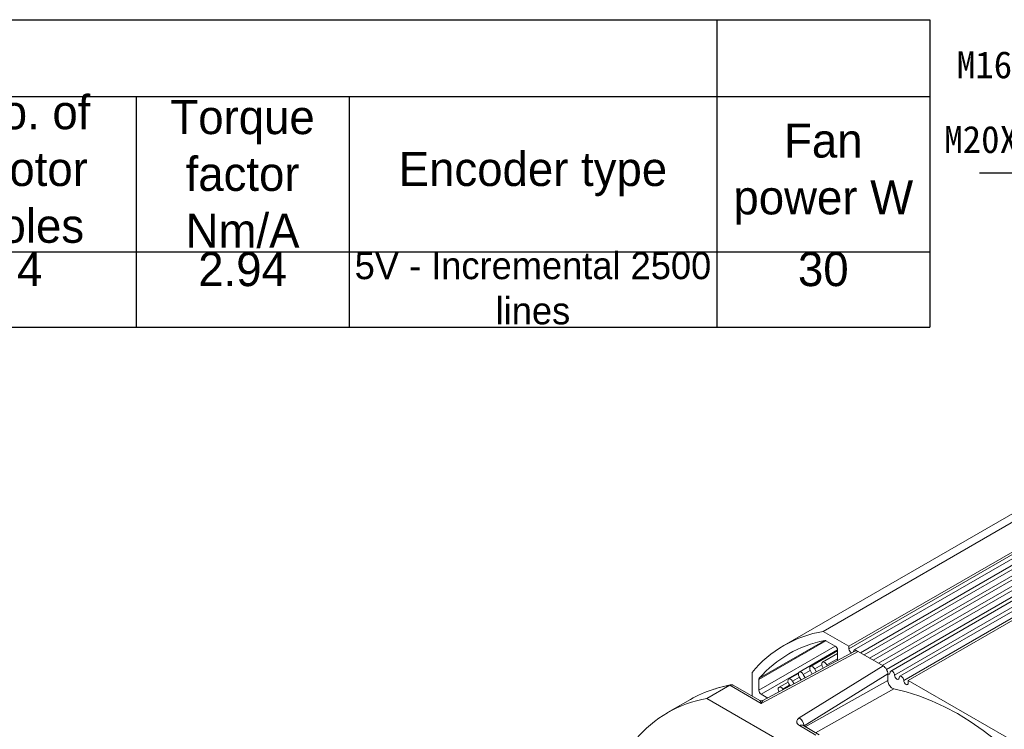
# Model space of a CAD drawing. Header units: inches. Extents: x -145 to 8431, y -8689 to -4411.
# Tile 7 of 14: x 1648 to 1903, y -8363 to -8180. Entities that reach past the tile are written whole.
import ezdxf

# ---------------------------------------------------------------- set-up
doc = ezdxf.new("R2010")
doc.units = ezdxf.units.IN
doc.header["$MEASUREMENT"] = 0
doc.layers.add('尺寸线', color=7, linetype='Continuous')

# ---------------------------------------------------------------- blocks, each defined once
blk = doc.blocks.new('*T74')
at = {"color": 0, "lineweight": -2}
for p, q in [((0, 0), (55, 0)), ((0, 0), (0, -19.8)), ((55, 0), (121, 0)), ((121, 0), (176, 0)), ((176, 0), (253, 0)), ((253, 0), (308, 0)), ((308, 0), (363, 0)), ((363, 0), (418, 0)), ((418, 0), (484, 0)), ((484, 0), (539, 0)), ((539, 0), (605, 0)), ((605, 0), (660, 0)), ((660, 0), (715, 0)), ((715, 0), (770, 0)), ((770, 0), (865, 0)), ((865, 0), (920, 0)), ((865, 0), (865, -19.8)), ((920, 0), (920, -19.8)), ((0, -19.8), (55, -19.8)), ((0, -19.8), (0, -37.61)), ((55, -19.8), (121, -19.8)), ((121, -19.8), (176, -19.8)), ((121, -19.8), (121, -37.61)), ((176, -19.8), (253, -19.8)), ((253, -19.8), (308, -19.8)), ((253, -19.8), (253, -37.61)), ((308, -19.8), (363, -19.8)), ((308, -19.8), (308, -37.61)), ((363, -19.8), (418, -19.8)), ((363, -19.8), (363, -37.61)), ((418, -19.8), (484, -19.8)), ((484, -19.8), (539, -19.8)), ((484, -19.8), (484, -37.61)), ((539, -19.8), (605, -19.8)), ((605, -19.8), (660, -19.8)), ((605, -19.8), (605, -37.61)), ((660, -19.8), (715, -19.8)), ((660, -19.8), (660, -37.61)), ((715, -19.8), (770, -19.8)), ((715, -19.8), (715, -37.61)), ((770, -19.8), (865, -19.8)), ((770, -19.8), (770, -37.61)), ((865, -19.8), (920, -19.8)), ((865, -19.8), (865, -37.61)), ((920, -19.8), (920, -37.61)), ((0, -37.61), (55, -37.61)), ((0, -37.61), (0, -59.97)), ((55, -37.61), (121, -37.61)), ((55, -37.61), (55, -59.97)), ((121, -37.61), (176, -37.61)), ((121, -37.61), (121, -59.97)), ((176, -37.61), (253, -37.61)), ((176, -37.61), (176, -59.97)), ((253, -37.61), (253, -59.97)), ((308, -37.61), (308, -59.97)), ((363, -37.61), (418, -37.61)), ((363, -37.61), (363, -59.97)), ((418, -37.61), (484, -37.61)), ((418, -37.61), (418, -59.97)), ((484, -37.61), (539, -37.61)), ((484, -37.61), (484, -59.97)), ((539, -37.61), (605, -37.61)), ((539, -37.61), (539, -59.97)), ((605, -37.61), (605, -59.97)), ((660, -37.61), (660, -59.97)), ((715, -37.61), (715, -59.97)), ((770, -37.61), (770, -59.97)), ((865, -37.61), (865, -59.97)), ((920, -37.61), (920, -59.97)), ((0, -59.97), (55, -59.97)), ((0, -59.97), (0, -79.4)), ((55, -59.97), (121, -59.97)), ((55, -59.97), (55, -79.4)), ((121, -59.97), (176, -59.97)), ((121, -59.97), (121, -79.4)), ((176, -59.97), (253, -59.97)), ((176, -59.97), (176, -79.4)), ((253, -59.97), (308, -59.97)), ((253, -59.97), (253, -79.4)), ((308, -59.97), (363, -59.97)), ((308, -59.97), (308, -79.4)), ((363, -59.97), (418, -59.97)), ((363, -59.97), (363, -79.4)), ((418, -59.97), (484, -59.97)), ((418, -59.97), (418, -79.4)), ((484, -59.97), (539, -59.97)), ((484, -59.97), (484, -79.4)), ((539, -59.97), (605, -59.97)), ((539, -59.97), (539, -79.4)), ((605, -59.97), (660, -59.97)), ((605, -59.97), (605, -79.4)), ((660, -59.97), (715, -59.97)), ((660, -59.97), (660, -79.4)), ((715, -59.97), (770, -59.97)), ((715, -59.97), (715, -79.4)), ((770, -59.97), (865, -59.97)), ((770, -59.97), (770, -79.4)), ((865, -59.97), (920, -59.97)), ((865, -59.97), (865, -79.4)), ((920, -59.97), (920, -79.4)), ((0, -79.4), (55, -79.4)), ((55, -79.4), (121, -79.4)), ((121, -79.4), (176, -79.4)), ((176, -79.4), (253, -79.4)), ((253, -79.4), (308, -79.4)), ((308, -79.4), (363, -79.4)), ((363, -79.4), (418, -79.4)), ((418, -79.4), (484, -79.4)), ((484, -79.4), (539, -79.4)), ((539, -79.4), (605, -79.4)), ((605, -79.4), (660, -79.4)), ((660, -79.4), (715, -79.4)), ((715, -79.4), (770, -79.4)), ((770, -79.4), (865, -79.4)), ((865, -79.4), (920, -79.4))]:
    blk.add_line(p, q, dxfattribs=at)
at = {"color": 0}
for s, insert, char_height, width, attachment_point in [('Motor specifications', (432.5, -9.9), 8.8, 864.88, 5), ('No. of motor poles', (687.5, -39.89), 8.8, 54.88, 5), ('Torque factor Nm/A', (742.5, -39.89), 8.8, 54.88, 5), ('Speed rpm', (187, -28.7), 8.8, 131.88, 5), ('Power KW', (60.5, -28.7), 8.8, 120.88, 5), ('Current A', (423.5, -28.7), 8.8, 120.88, 5), ('Torque N.m', (544.5, -28.7), 8.8, 120.88, 5), ('Inertia Kg.m²', (632.5, -39.89), 8.8, 54.88, 5), ('Fan power W', (892.5, -39.89), 8.8, 54.88, 5), ('{\\H0.9091x;Frequency} Hz', (280.5, -39.89), 8.8, 54.88, 5), ('Voltage V', (335.5, -39.89), 8.8, 54.88, 5), ('Encoder type', (817.5, -39.89), 8.8, 94.88, 5), ('{\\H0.7955x;Operational rating}', (27.5, -37.67), 8.8, 54.88, 2), ('{\\H0.7955x;30 minutes overload}', (88, -37.67), 8.8, 65.88, 2), ('Operational rating', (148.5, -37.67), 7, 54.88, 2), ('{\\H0.7955x;Max mechanical speed}', (214.5, -37.67), 8.8, 76.88, 2), ('{\\H0.7955x;Operational rating}', (390.5, -37.67), 8.8, 54.88, 2), ('{\\H0.7955x;30 minutes overload}', (451, -37.67), 8.8, 65.88, 2), ('{\\H0.7955x;Operational rating}', (511.5, -37.67), 8.8, 54.88, 2), ('{\\H0.7955x;30 minutes overload}', (572, -37.67), 8.8, 65.88, 2), ('5.5', (27.5, -60.03), 8.8, 54.88, 2), ('7.5', (88, -60.03), 8.8, 65.88, 2), ('1500', (148.5, -60.03), 8.8, 54.88, 2), ('6000', (214.5, -60.03), 8.8, 76.88, 2), ('100', (280.5, -60.03), 8.38, 54.88, 2), ('380', (335.5, -60.03), 8.8, 54.88, 2), ('11.9', (390.5, -60.03), 8.8, 54.88, 2), ('15.4', (451, -60.03), 8.8, 65.88, 2), ('35', (511.5, -60.03), 8.8, 54.88, 2), ('48', (572, -60.03), 8.8, 65.88, 2), ('0.0151', (632.5, -60.03), 8.8, 54.88, 2), ('4', (687.5, -60.03), 8.8, 54.88, 2), ('2.94', (742.5, -60.03), 8.8, 54.88, 2), ('{\\H0.7955x;5V - Incremental 2500 lines}', (817.5, -60.03), 8.8, 94.88, 2), ('30', (892.5, -60.03), 8.8, 54.88, 2)]:
    blk.add_mtext(s, dxfattribs=dict(at, insert=insert, char_height=char_height, width=width, attachment_point=attachment_point))

msp = doc.modelspace()

# ---------------------------------------------------------------- linework, layer by layer
at = {"color": 7, "linetype": 'Continuous', "lineweight": 15}
for p, q in [((1969.4066, -8269.9656), (1845.6629, -8341.4013)), ((1855.8087, -8337.7457), (1970.5492, -8271.5074)), ((1976.8463, -8275.5531), (1862.4613, -8341.5862)), ((1980.4523, -8275.2307), (1863.8125, -8342.5654)), ((1987.2868, -8274.0066), (1866.3421, -8343.8265)), ((1989.6438, -8275.3672), (1868.6991, -8345.1872)), ((1992.0009, -8276.7279), (1871.0561, -8346.5478)), ((1993.0611, -8278.8372), (1873.2405, -8348.0082)), ((1993.523, -8281.2919), (1875.5976, -8349.3688)), ((1877.782, -8350.4306), (1994.3864, -8283.1163)), ((1855.8087, -8337.7457), (1862.4613, -8341.5862)), ((1858.9258, -8341.5865), (1856.5176, -8340.1963)), ((1862.4613, -8341.5862), (1862.4613, -8342.2666)), ((1839.8159, -8356.4072), (1864.8191, -8342.9473)), ((1863.9995, -8342.8566), (1840.2499, -8355.6417)), ((1859.5128, -8342.547), (1849.6177, -8348.2594)), ((1859.515, -8342.772), (1852.5279, -8346.8056)), ((1859.515, -8343.4507), (1855.6204, -8345.699)), ((1859.515, -8345.2707), (1859.515, -8342.6071)), ((1863.6318, -8343.0545), (1863.6398, -8342.947)), ((1864.8191, -8342.9473), (1871.2994, -8346.6883)), ((1871.2994, -8346.6883), (1849.6301, -8360.103)), ((1855.7909, -8347.2755), (1855.553, -8346.7734)), ((1856.7295, -8346.4289), (1856.8584, -8346.7008)), ((1837.418, -8354.4593), (1837.418, -8348.3659)), ((1849.4114, -8348.6058), (1846.9038, -8350.0534)), ((1850.6593, -8348.8607), (1851.1778, -8349.7588)), ((1850.849, -8362.1201), (1872.4787, -8348.73)), ((1852.9454, -8348.8073), (1852.4928, -8347.9448)), ((1853.6046, -8347.4706), (1854.0063, -8348.2362)), ((1872.4787, -8350.4217), (1872.4787, -8348.73)), ((1825.7567, -8355.0944), (1831.6492, -8351.6927)), ((1831.6492, -8351.6927), (1839.8159, -8356.4072)), ((1839.4422, -8355.6279), (1832.5857, -8351.6697)), ((1839.1857, -8350.205), (1839.1857, -8352.9859)), ((1846.7291, -8350.834), (1844.3996, -8352.1788)), ((1847.2815, -8351.8563), (1846.9414, -8351.3185)), ((1847.9078, -8350.5925), (1848.345, -8351.2838)), ((1850.1182, -8350.3293), (1849.6176, -8349.4623)), ((1877.782, -8351.111), (1877.782, -8350.4306)), ((1877.782, -8350.4306), (1903.12, -8365.0579)), ((1839.775, -8354.0065), (1841.4698, -8354.9849)), ((1845.3636, -8352.6575), (1845.4801, -8352.8261)), ((1821.5035, -8355.3482), (1815.6109, -8358.7499)), ((1825.7567, -8355.0944), (1895.0412, -8395.0915)), ((1854.7598, -8364.4706), (1850.524, -8362.0253)), ((1849.6907, -8362.1078), (1853.9265, -8364.5531))]:
    msp.add_line(p, q, dxfattribs=at)
at = {"color": 250, "linetype": 'Continuous', "lineweight": 15}
for p, q in [((1862.4613, -8342.2666), (1978.1722, -8275.4681)), ((1865.4077, -8343.2871), (1986.3524, -8273.4672)), ((1867.7647, -8344.6478), (1988.7095, -8274.8278)), ((1870.1217, -8346.0084), (1991.0665, -8276.1885)), ((1872.1334, -8347.5685), (1993.1132, -8277.7284)), ((1874.2464, -8349.07), (1993.2604, -8280.3647)), ((1876.6035, -8350.4307), (1994.1026, -8282.5999)), ((1839.1857, -8350.205), (1856.5204, -8340.1979)), ((1858.929, -8341.5884), (1839.1857, -8352.9859)), ((1856.1977, -8340.1206), (1839.2854, -8349.8839)), ((1853.6046, -8347.4706), (1855.4309, -8346.4163)), ((1856.7295, -8346.4289), (1859.515, -8344.8208)), ((1839.775, -8354.0065), (1849.4768, -8348.4058)), ((1850.6593, -8348.8607), (1852.4391, -8347.8333)), ((1845.3636, -8352.6575), (1847.1398, -8351.6322)), ((1847.9078, -8350.5925), (1849.6796, -8349.5697)), ((1851.1635, -8362.3945), (1872.4787, -8350.4217)), ((1874.0289, -8352.6069), (1853.8324, -8363.9352)), ((1850.777, -8362.1714), (1850.849, -8362.1201)), ((1850.849, -8362.1201), (1850.849, -8362.2129))]:
    msp.add_line(p, q, dxfattribs=at)
at = {"color": 7, "linetype": 'Continuous', "lineweight": 15, "flags": 128}
for points in [[(1863.6398, -8342.947), (1863.6847, -8342.7125), (1863.8124, -8342.5655), (1864.0036, -8342.5283), (1864.2291, -8342.6067), (1864.4546, -8342.7887), (1864.4717, -8342.8071)], [(1852.4928, -8347.9448), (1852.3502, -8347.5744), (1852.3139, -8347.2242), (1852.3895, -8346.9477), (1852.5655, -8346.7868), (1852.815, -8346.7662), (1853.1001, -8346.8889), (1853.3774, -8347.1362), (1853.6046, -8347.4706)], [(1855.553, -8346.7734), (1855.4281, -8346.4025), (1855.4118, -8346.0617), (1855.5066, -8345.8031), (1855.6979, -8345.666), (1855.9568, -8345.6712), (1856.2437, -8345.818), (1856.515, -8346.0841), (1856.7295, -8346.4289)], [(1849.6176, -8349.4623), (1849.458, -8349.0942), (1849.4019, -8348.7363), (1849.458, -8348.4432), (1849.6176, -8348.2594), (1849.8566, -8348.213), (1850.1385, -8348.311), (1850.4203, -8348.5384), (1850.6593, -8348.8607)], [(1872.4787, -8348.73), (1872.7042, -8348.8084), (1872.8953, -8348.7712), (1873.0231, -8348.6242), (1873.0679, -8348.3897)], [(1873.0679, -8348.3897), (1873.1128, -8348.1552), (1873.2405, -8348.0082), (1873.4317, -8347.971), (1873.6572, -8348.0494), (1873.8827, -8348.2314), (1874.0738, -8348.4892), (1874.2016, -8348.7837), (1874.2464, -8349.07)], [(1874.2464, -8349.07), (1874.2913, -8349.3563), (1874.419, -8349.6508), (1874.6102, -8349.9087), (1874.8357, -8350.0906), (1875.0612, -8350.169), (1875.2524, -8350.1319), (1875.3801, -8349.9849), (1875.4249, -8349.7504)], [(1875.4249, -8349.7504), (1875.4698, -8349.5159), (1875.5975, -8349.3689), (1875.7887, -8349.3317), (1876.0142, -8349.4101), (1876.2397, -8349.5921), (1876.4309, -8349.8499), (1876.5586, -8350.1444), (1876.6035, -8350.4307)], [(1846.9414, -8351.3185), (1846.7654, -8350.9545), (1846.6898, -8350.5907), (1846.7261, -8350.2824), (1846.8687, -8350.0766), (1847.096, -8350.0046), (1847.3732, -8350.0773), (1847.6583, -8350.2838), (1847.9078, -8350.5925)], [(1876.6035, -8350.4307), (1876.6483, -8350.717), (1876.776, -8351.0115), (1876.9672, -8351.2694), (1877.1927, -8351.4513), (1877.4182, -8351.5297), (1877.6094, -8351.4926), (1877.7371, -8351.3456), (1877.782, -8351.111)], [(1844.4112, -8353.4015), (1844.2857, -8353.1462), (1844.191, -8352.7782), (1844.2073, -8352.4563), (1844.3321, -8352.2294), (1844.5465, -8352.1322), (1844.8179, -8352.1794), (1845.1048, -8352.3639), (1845.3636, -8352.6575)], [(1905.6405, -8370.4011), (1903.6709, -8368.6173), (1900.4141, -8365.8756), (1897.1161, -8363.3537), (1893.7904, -8361.062), (1890.451, -8359.0101), (1887.1115, -8357.2064), (1883.7859, -8355.6583), (1880.4878, -8354.3724), (1877.231, -8353.3538), (1874.0289, -8352.6069)]]:
    msp.add_lwpolyline(points, dxfattribs=at)
at = {"color": 250, "linetype": 'Continuous', "lineweight": 15, "flags": 128}
msp.add_lwpolyline([(1831.6492, -8351.6927), (1828.9554, -8352.2862), (1827.3634, -8352.7534)], dxfattribs=at)
at = {"color": 7, "linetype": 'Continuous', "lineweight": 15}
for centre, radius, start, end in [((1860.9649, -8367.9081), 30.6, 99.700889, 140.309863), ((1861.7492, -8369.2667), 29.6701, 100.799773, 139.210979), ((1856.2533, -8340.6022), 0.4844, 56.940418, 97.549612), ((1858.2357, -8342.6653), 1.2807, 2.605478, 57.394522), ((1863.6699, -8342.2456), 1.2088, 180.997446, 243.345692), ((1839.6695, -8350.1791), 0.4845, 142.459857, 183.061706), ((1836.6464, -8381.6312), 30.3332, 107.820388, 119.948486), ((1840.4651, -8352.9277), 1.2807, 182.605478, 237.394522), ((1830.9129, -8385.2568), 30.6, 99.700889, 140.309863), ((1848.3652, -8362.2443), 2.487, 2.861741, 59.427367)]:
    msp.add_arc(centre, radius, start, end, dxfattribs=at)
msp.add_arc((1701.4346, -8284.9853), 139.2878, 203.581651, 256.863587)
at = {"color": 250, "linetype": 'Continuous', "lineweight": 15}
msp.add_arc((1850.1789, -8362.7893), 0.8383, 65.692881, 125.617577, dxfattribs=at)
at = {"color": 7, "linetype": 'Continuous', "lineweight": 15}
for centre, start_param, end_param in [((1864.8191, -8344.3082), 5.497259, 6.26572138), ((1871.2994, -8348.0492), 3.92646267, 5.497259)]:
    msp.add_ellipse(centre, major_axis=(-0.8343, 1.4434), ratio=0.57738139, start_param=start_param, end_param=end_param, dxfattribs=at)
for points, knots in [([(1831.9932, -8351.5736), (1831.9149, -8351.5846), (1830.8916, -8351.7284), (1829.4134, -8352.0848), (1828.0618, -8352.5305), (1827.589, -8352.6864)], [0, 0, 0, 0, 0.05115725, 0.66811369, 1, 1, 1, 1]), ([(1831.6492, -8351.6927), (1831.7255, -8351.6549), (1831.8806, -8351.5781), (1832.1241, -8351.542), (1832.3656, -8351.5635), (1832.5122, -8351.6355), (1832.5849, -8351.6713)], [0, 0, 0, 0, 0.24116794, 0.48999586, 0.74721728, 1, 1, 1, 1]), ([(1874.0289, -8352.6069), (1873.899, -8352.566), (1873.6392, -8352.4843), (1873.2404, -8352.1604), (1872.8913, -8351.729), (1872.6298, -8351.2252), (1872.4967, -8350.771), (1872.4836, -8350.5178), (1872.4787, -8350.4217)], [0, 0, 0, 0, 0.17835644, 0.35672192, 0.53487605, 0.71286489, 0.89088877, 1, 1, 1, 1]), ([(1840.253, -8355.64), (1840.1904, -8355.6681), (1840.0625, -8355.7256), (1839.8493, -8355.7476), (1839.6344, -8355.7209), (1839.5058, -8355.6586), (1839.4422, -8355.6279)], [0, 0, 0, 0, 0.24246227, 0.49530803, 0.75061657, 1, 1, 1, 1]), ([(1849.6301, -8360.103), (1849.4444, -8360.2462), (1849.0584, -8360.5437), (1848.8983, -8361.1131), (1849.0928, -8361.6789), (1849.4965, -8361.9685), (1849.6907, -8362.1078)], [0, 0, 0, 0, 0.240554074, 0.5, 0.759445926, 1, 1, 1, 1]), ([(1850.5298, -8362.0268), (1850.5184, -8362.0208), (1850.4749, -8361.998), (1850.4617, -8361.9802), (1850.4693, -8361.9887), (1850.4693, -8361.9888)], [0, 0, 0, 0, 0.26014729, 0.99346563, 1, 1, 1, 1])]:
    msp.add_open_spline(points, degree=3, knots=knots, dxfattribs=at)
at = {"color": 250, "linetype": 'Continuous', "lineweight": 15}
for points, knots in [([(1839.8159, -8356.4072), (1839.7501, -8356.2136), (1839.62, -8355.8308), (1839.501, -8355.695), (1839.4422, -8355.6279)], [0, 0, 0, 0, 0.50578707, 1, 1, 1, 1]), ([(1840.2519, -8355.6467), (1840.1848, -8355.7102), (1840.046, -8355.8415), (1839.8942, -8356.2146), (1839.8159, -8356.4072)], [0, 0, 0, 0, 0.48381272, 1, 1, 1, 1])]:
    msp.add_open_spline(points, degree=3, knots=knots, dxfattribs=at)
at = {"layer": '尺寸线', "color": 3}
msp.add_line((1896.1621, -8219.3388), (1956.714, -8219.3388), dxfattribs=at)

# ---------------------------------------------------------------- block references
msp.add_blockref('*T74', (963.331, -8179.7408))

# ---------------------------------------------------------------- texts
at = {"char_height": 7, "width": 1048.110511, "attachment_point": 1}
for s, insert in [('{\\fKaiTi_GB2312|b0|i0|c134|p49;M16X1.5 Screw sleeve}', (1890.3222, -8187.8804)), ('{\\fKaiTi_GB2312|b0|i0|c134|p49;M20X1.5 Screw sleeve}', (1887.0725, -8207.1642))]:
    msp.add_mtext(s, dxfattribs=dict(at, insert=insert))

doc.saveas('drawing.dxf')
